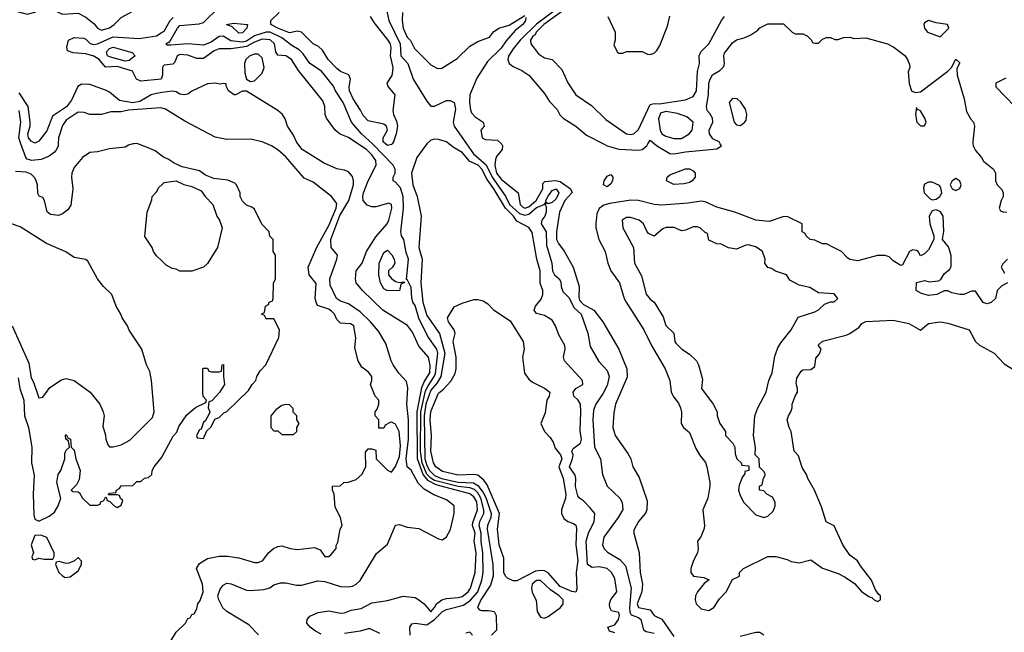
# Model space of a CAD drawing. Header units: inches. Extents: x 1793402 to 1900366, y 320852 to 470679.
# Tile 200 of 256: x 1859272 to 1864298, y 377504 to 380634. Entities that reach past the tile are written whole.
import ezdxf

# ---------------------------------------------------------------- set-up
doc = ezdxf.new("R2010")
doc.units = ezdxf.units.IN
doc.header["$MEASUREMENT"] = 0
for name, color, linetype in [('B8357', 7, 'Continuous'), ('B8358', 7, 'Continuous'), ('B8367', 7, 'Continuous'), ('B8368', 7, 'Continuous')]:
    doc.layers.add(name, color=color, linetype=linetype)

msp = doc.modelspace()

# ---------------------------------------------------------------- linework, layer by layer
at = {"layer": 'B8357', "color": 4}
for points, elevation in [([(1859856.6, 380000), (1859850, 379999), (1859827.1, 379992.9), (1859810, 379982), (1859730, 379974), (1859670, 379959), (1859630, 379955.3), (1859592, 379930), (1859550, 379878), (1859538, 379850), (1859536, 379830), (1859542.8, 379770), (1859533.2, 379686.8), (1859517.1, 379662.9), (1859490, 379641.2), (1859470, 379633.2), (1859430, 379639), (1859412.9, 379652.9), (1859399.5, 379710), (1859390, 379725.2), (1859372.3, 379732.3), (1859365.2, 379745.2), (1859363, 379790), (1859356.9, 379810), (1859350, 379825.2), (1859330, 379844), (1859304.5, 379855.5), (1859250, 379858)], 232), ([(1859468.6, 380000), (1859468, 379990), (1859460.7, 379970), (1859450, 379957.2), (1859422.8, 379937.2), (1859381.2, 379918.8), (1859334.2, 379914.2), (1859310, 379922), (1859303.6, 379930), (1859278.2, 380000)], 228), ([(1860000, 379935.9), (1859963.1, 379963.1), (1859936.5, 379976.5), (1859875.2, 380000)], 232), ([(1860000, 379399.5), (1859970, 379428), (1859955.3, 379450), (1859948.7, 379470), (1859910, 379526), (1859922, 379650), (1859947.3, 379712.7), (1859948, 379730), (1859970, 379754), (1859983.1, 379776.9), (1860000, 379792.6)], 232), ([(1859233.4, 379070), (1859318.8, 378878.8), (1859330, 378804.7), (1859342.5, 378782.5), (1859370, 378702), (1859390, 378704.7), (1859425.2, 378754.8), (1859485.6, 378794.4), (1859510, 378801), (1859550, 378790.8), (1859631, 378730), (1859681, 378670), (1859698.8, 378630), (1859702.8, 378610), (1859696.9, 378556.9), (1859710.7, 378510.7), (1859711, 378490), (1859722, 378462), (1859731.3, 378451.3), (1859750, 378451), (1859790, 378461), (1859834.8, 378485.2), (1859950, 378601), (1859958.7, 378630), (1859945.2, 378790), (1859935.5, 378835.5), (1859919, 378870), (1859895.3, 378950), (1859830, 379048), (1859822, 379070), (1859795.3, 379110), (1859788.7, 379130), (1859764, 379170), (1859742, 379230), (1859699, 379270), (1859669, 379310), (1859620.4, 379400.4), (1859610, 379408), (1859550, 379419), (1859507, 379447), (1859409.7, 379489.7), (1859275.2, 379575.2), (1859185.4, 379605.4)], 236), ([(1859263.5, 378803.5), (1859272.7, 378750), (1859294, 378690), (1859297.3, 378610), (1859316.3, 378550), (1859333.4, 378450), (1859332.7, 378370), (1859346.2, 378306.2), (1859340.7, 378210), (1859343.5, 378103.5), (1859350, 378082), (1859370, 378072), (1859423.1, 378096.9), (1859450, 378118), (1859469, 378150), (1859482, 378190), (1859462, 378270), (1859469, 378310), (1859482, 378330), (1859502, 378390), (1859503.1, 378416.9), (1859510, 378434), (1859526, 378450), (1859522, 378482), (1859508, 378490), (1859506, 378510), (1859510, 378514), (1859518, 378498), (1859532, 378490), (1859534, 378450), (1859550, 378434), (1859558, 378390), (1859581, 378330), (1859574.8, 378285.2), (1859562, 378258), (1859534, 378230), (1859543.6, 378223.6), (1859570, 378222), (1859576.9, 378216.9), (1859592, 378190), (1859630, 378154), (1859670, 378154), (1859682, 378158), (1859686, 378170), (1859702, 378178), (1859710, 378194), (1859714, 378194), (1859718, 378178), (1859732.7, 378172.7), (1859754, 378150), (1859770, 378142), (1859790, 378154), (1859798, 378178), (1859787.3, 378187.3), (1859782, 378202), (1859770, 378206), (1859726, 378206), (1859726, 378210), (1859730, 378214), (1859762, 378218), (1859766, 378230), (1859782, 378238), (1859790, 378252), (1859850, 378254), (1859870, 378274), (1859890, 378274), (1859908.4, 378291.6), (1859930, 378294), (1859946, 378310), (1859948, 378330), (1859958, 378350), (1859999.3, 378400.7), (1860000, 378401.9)], 232)]:
    msp.add_lwpolyline(points, dxfattribs=dict(at, elevation=elevation))
at = {"layer": 'B8357', "color": 4, "elevation": 232}
for points in [[(1859380.4, 378000.4), (1859350, 377998), (1859331.3, 377950), (1859342, 377910), (1859334, 377890), (1859338, 377878), (1859350, 377874), (1859370, 377882), (1859396.9, 377876.9), (1859430, 377878), (1859442, 377878), (1859448.4, 377891.6), (1859448.7, 377910), (1859410, 377988)], [(1859570, 377886), (1859551.6, 377868.4), (1859523.6, 377856.4), (1859510, 377855.3), (1859474, 377866), (1859458, 377862), (1859454, 377850), (1859472, 377810), (1859490, 377792), (1859504.7, 377784.7), (1859530, 377786.8), (1859570, 377818), (1859588, 377850), (1859587.3, 377867.3)]]:
    msp.add_lwpolyline(points, close=True, dxfattribs=at)
at = {"layer": 'B8358', "color": 4}
for points, elevation in [([(1859150, 380704.9), (1859310, 380662), (1859350, 380671.8), (1859390, 380691.4), (1859410, 380693.4), (1859430.6, 380690), (1859490, 380661.3), (1859570, 380666.3), (1859610, 380647.4), (1859652, 380612), (1859670, 380590.4), (1859690, 380580.3), (1859730, 380592.6), (1859755.1, 380610), (1859790, 380644.9), (1859850, 380678), (1859978, 380722), (1860000, 380739.7)], 224), ([(1860000, 380345.3), (1859994.4, 380330), (1859890, 380319), (1859868, 380330), (1859848.7, 380370), (1859770, 380394.8), (1859710, 380392), (1859677.4, 380430), (1859650, 380447.8), (1859610, 380459.5), (1859544.5, 380464.5), (1859515.3, 380475.3), (1859513.2, 380493.2), (1859520.9, 380530), (1859550, 380543.1), (1859599.3, 380539.3), (1859610, 380534.9), (1859631.5, 380511.5), (1859650, 380507), (1859670, 380511), (1859750, 380545.8), (1859882.3, 380537.7), (1859970, 380551.7), (1860000, 380569.8)], 216), ([(1860000, 380261.5), (1859970, 380257.2), (1859942.8, 380250), (1859884.9, 380215.1), (1859850, 380208.3), (1859781.7, 380221.7), (1859730, 380263.5), (1859710, 380274), (1859630, 380302.3), (1859590, 380304.4), (1859568.1, 380291.9), (1859536.8, 380223.2), (1859511.8, 380188.2), (1859439.3, 380140.7), (1859410, 380066.6), (1859370, 380013.2), (1859350, 380002.7), (1859330, 380014), (1859316.9, 380030), (1859313.3, 380050), (1859325.1, 380090), (1859325.7, 380110), (1859314.7, 380190), (1859270, 380259.5)], 224), ([(1860000, 380181), (1859990, 380183.7), (1859828.1, 380171.9), (1859790, 380163.7), (1859736.9, 380163.1), (1859688.9, 380148.9), (1859630, 380148.7), (1859600.4, 380160.4), (1859570, 380162), (1859510, 380121.2), (1859490, 380094), (1859470.4, 380030), (1859468.6, 380000)], 228), ([(1859278.2, 380000), (1859267.3, 380030), (1859277.3, 380110), (1859270, 380169)], 228), ([(1859875.2, 380000), (1859870, 380002), (1859856.6, 380000)], 232)]:
    msp.add_lwpolyline(points, dxfattribs=dict(at, elevation=elevation))
at = {"layer": 'B8358', "color": 4, "elevation": 212}
msp.add_lwpolyline([(1859810, 380422), (1859730, 380444), (1859720.7, 380450), (1859715.1, 380470), (1859730, 380487.3), (1859750, 380494), (1859845.5, 380465.5), (1859861, 380450), (1859830, 380425.1)], close=True, dxfattribs=at)
at = {"layer": 'B8367', "color": 4}
for points, elevation in [([(1860010, 377404.7), (1860070, 377504.7), (1860118, 377550), (1860130, 377574), (1860142, 377578), (1860150, 377594), (1860162, 377598), (1860176.4, 377623.6), (1860182, 377650), (1860192.9, 377667.1), (1860209.1, 377710.9), (1860205.2, 377750), (1860175.3, 377830), (1860190, 377856), (1860230, 377880.7), (1860290, 377893.4), (1860332.8, 377892.8), (1860390, 377884.9), (1860470, 377860.7), (1860490, 377860.7), (1860513.2, 377870), (1860542.7, 377910), (1860567.6, 377932.4), (1860590, 377943), (1860610, 377945.5), (1860652.3, 377932.3), (1860690, 377926.4), (1860777.1, 377937.1), (1860804.9, 377924.9), (1860830, 377892), (1860850, 377892), (1860860.4, 377899.6), (1860887.3, 377932.7), (1860887.3, 377947.3), (1860896.4, 377963.6), (1860908, 378030), (1860918, 378050), (1860908.7, 378090), (1860883.1, 378143.1), (1860878, 378210), (1860868, 378230), (1860868, 378250), (1860907.3, 378252.7), (1860926, 378270), (1860948.4, 378271.6), (1860990, 378284.7), (1861018, 378310), (1861038, 378350), (1861036.4, 378423.6), (1861050, 378442), (1861070, 378442), (1861090, 378434), (1861092, 378390), (1861150, 378332), (1861170, 378322), (1861190, 378351), (1861210, 378402.8), (1861216, 378456), (1861208.7, 378530), (1861190, 378568), (1861170, 378578), (1861163.6, 378576.4), (1861138, 378562), (1861130, 378546), (1861106, 378546), (1861106, 378590), (1861086, 378610), (1861086, 378630), (1861096.4, 378643.6), (1861106, 378670), (1861106, 378690), (1861086, 378710), (1861062, 378770), (1861068.7, 378790), (1861068.7, 378810), (1861052.9, 378832.9), (1861018, 378858), (1860999, 378890), (1860983.1, 378956.9), (1860987.3, 379007.3), (1860978, 379070), (1860960.4, 379080.4), (1860910, 379084), (1860890, 379102), (1860879.3, 379130), (1860864.4, 379144.4), (1860850, 379155.1), (1860792.9, 379172.9), (1860785.2, 379190), (1860780.9, 379210), (1860785.2, 379285.2), (1860749.4, 379329.4), (1860743.7, 379370), (1860788.9, 379471.1), (1860850, 379581.6), (1860886.6, 379670), (1860890, 379695.3), (1860864, 379730), (1860770, 379804), (1860724.8, 379824.8), (1860630, 379933.2), (1860590, 379968.7), (1860558, 379990), (1860533, 380000)], 228), ([(1860490.8, 377490.8), (1860441.7, 377541.7), (1860329.4, 377610), (1860309.7, 377629.7), (1860287.8, 377670), (1860284.2, 377690), (1860296.1, 377723.9), (1860310, 377744), (1860330, 377754.9), (1860352.1, 377752.1), (1860430, 377719.3), (1860450, 377717.1), (1860518, 377722), (1860549.5, 377730.5), (1860570, 377746.8), (1860603.2, 377756.8), (1860630, 377757.3), (1860684.9, 377744.9), (1860710, 377744), (1860793.6, 377766.4), (1860830, 377764), (1860910, 377738.4), (1860950, 377736.4), (1860970, 377740.4), (1860990, 377750.5), (1861010, 377768), (1861093.3, 377906.7), (1861150, 377953.4), (1861190, 378050.6), (1861210, 378054.4), (1861250, 378040.5), (1861310, 378033.4), (1861410, 377980.7), (1861430, 377976), (1861450, 377991.3), (1861471.3, 378028.7), (1861489.6, 378110), (1861489.5, 378150), (1861450, 378180.4), (1861385.6, 378205.6), (1861335.9, 378235.9), (1861305.1, 378265.1), (1861270, 378331.6), (1861249.6, 378350), (1861245, 378390), (1861257, 378490), (1861256, 378590), (1861248.7, 378670), (1861252.4, 378752.4), (1861246, 378786), (1861207.2, 378827.2), (1861178.7, 378870), (1861167.8, 378890), (1861140.1, 378980.1), (1861102.7, 379042.7), (1861062.9, 379090), (1861010, 379141.3), (1860950, 379181.3), (1860910, 379195.4), (1860889.8, 379209.8), (1860856.6, 379276.6), (1860854.8, 379310), (1860891.1, 379410), (1860893.6, 379430), (1860861.2, 379470), (1860860.5, 379510), (1860906.9, 379633.1), (1860951.2, 379710), (1860975.6, 379790), (1860976.3, 379810), (1860970, 379832.7), (1860950, 379856.2), (1860930, 379865.6), (1860890, 379871.5), (1860823.1, 379903.1), (1860713.2, 379970), (1860691.7, 380000)], 224), ([(1860810, 377494), (1860782, 377510), (1860755.1, 377530), (1860738, 377550), (1860739.5, 377570), (1860753, 377587), (1860795.2, 377604.8), (1860850, 377613.7), (1860910, 377602), (1860930, 377602.8), (1860963.5, 377616.5), (1861014.9, 377625.1), (1861070, 377654), (1861150, 377665.5), (1861230, 377687.7), (1861290, 377681.6), (1861310, 377670.4), (1861337.3, 377650), (1861370, 377608.5), (1861390, 377631), (1861399.5, 377650), (1861426, 377670), (1861450, 377676.9), (1861510, 377681.1), (1861530, 377687.6), (1861561.6, 377710), (1861573.5, 377730), (1861596.5, 377810), (1861601.2, 377910), (1861592.3, 377970), (1861597.3, 378010), (1861584, 378050), (1861584.2, 378064.2), (1861608.9, 378130), (1861605.5, 378170), (1861590, 378195.6), (1861570, 378211.4), (1861397.1, 378257.1), (1861358.2, 378278.2), (1861330.6, 378310.6), (1861302.9, 378390), (1861301.5, 378630), (1861325.3, 378754.7), (1861336.8, 378783.2), (1861365.6, 378830), (1861367.4, 378867.4), (1861358.4, 378910), (1861310, 378966), (1861276.8, 379036.8), (1861251.1, 379071.1), (1861125.1, 379150), (1861021.3, 379250), (1860989.4, 379290), (1860986, 379310), (1860989.4, 379350), (1861019.5, 379390), (1861041.7, 379450), (1861090, 379524.9), (1861147.6, 379590), (1861156.9, 379610), (1861171.6, 379670), (1861169.3, 379689.3), (1861156.2, 379696.2), (1861090, 379678), (1861070, 379677.2), (1861046.3, 379686.3), (1861026, 379710), (1861023, 379730), (1861026.6, 379750), (1861050, 379810.3), (1861092, 379890), (1861090, 379914.5), (1861070, 379943.6), (1861042.9, 379970), (1860997.8, 380000)], 216), ([(1861264.5, 377490), (1861262.7, 377530), (1861272.9, 377547.1), (1861290, 377550.7), (1861350, 377542.6), (1861390, 377569.1), (1861430, 377610.3), (1861450, 377620.3), (1861537.2, 377642.8), (1861572.5, 377667.5), (1861610.8, 377710), (1861631.1, 377770), (1861637.3, 377810), (1861636.8, 377910), (1861627.3, 377967.3), (1861627.7, 378010), (1861617.7, 378050), (1861620.3, 378070), (1861640.8, 378110), (1861641, 378130), (1861625.2, 378190), (1861610, 378215.8), (1861592.7, 378232.7), (1861570, 378242), (1861510, 378249.3), (1861390, 378279.9), (1861370, 378291.2), (1861350, 378311.6), (1861325.6, 378370), (1861317.7, 378430), (1861319, 378630), (1861343.2, 378736.8), (1861356.2, 378763.8), (1861388.3, 378810), (1861393.6, 378826.4), (1861406.8, 378930), (1861400.9, 378950), (1861355.9, 379015.9), (1861308.9, 379108.9), (1861290, 379173.2), (1861279.5, 379190), (1861273.1, 379213.1), (1861270, 379266), (1861250, 379306), (1861246, 379306), (1861256.2, 379410), (1861244.7, 379444.7), (1861233.6, 379510), (1861220.9, 379530), (1861217, 379550), (1861231.3, 379670), (1861228.5, 379730), (1861215.5, 379775.5), (1861190, 379804), (1861178, 379810), (1861178, 379830), (1861188, 379850), (1861188, 379870), (1861178, 379890), (1861076.2, 379996.2), (1861072, 380000)], 212), ([(1861172.6, 380000), (1861170, 379996.2), (1861150, 379991.8), (1861140, 380000)], 208), ([(1861350.9, 380000), (1861350, 379999.1), (1861299.7, 379930), (1861271.2, 379850), (1861278, 379790), (1861301.3, 379730), (1861320.5, 379630), (1861309.7, 379470), (1861325.6, 379410), (1861319.7, 379290), (1861329.8, 379190), (1861350, 379122), (1861414.7, 379030), (1861441.6, 378930), (1861420.8, 378810), (1861402.2, 378777.8), (1861370, 378741.5), (1861344.5, 378670), (1861336, 378610), (1861340.7, 378390), (1861350, 378356.3), (1861363.7, 378330), (1861390, 378304.3), (1861424.5, 378290), (1861510, 378271.3), (1861587.9, 378267.9), (1861610, 378254), (1861638.2, 378218.2), (1861651.9, 378192), (1861678.9, 378110), (1861677.2, 378090), (1861659.2, 378050), (1861657.6, 378030), (1861687.3, 377850), (1861688.4, 377790), (1861675.1, 377745), (1861625.1, 377670), (1861609.5, 377630), (1861618.6, 377618.6), (1861630, 377614.5), (1861664.9, 377615.1), (1861694, 377610), (1861704.5, 377590), (1861705.1, 377514.9), (1861680.9, 377490)], 208), ([(1862310, 377500.7), (1862282, 377510), (1862274, 377530), (1862310, 377541.2), (1862327.7, 377570), (1862334, 377590), (1862330, 377604.7), (1862293.2, 377613.2), (1862283.8, 377630), (1862282, 377650), (1862289.1, 377670.9), (1862319.3, 377710), (1862310, 377778), (1862293.4, 377810), (1862270.2, 377830.2), (1862230, 377837.6), (1862194.8, 377834.8), (1862170.7, 377850.7), (1862162.6, 377970), (1862175.3, 378010), (1862204.9, 378070), (1862207.7, 378110), (1862182.3, 378142.3), (1862150, 378175.5), (1862128.9, 378188.9), (1862120.9, 378200.9), (1862109, 378249), (1862110.4, 378290), (1862106.5, 378306.5), (1862077.6, 378350), (1862094, 378390), (1862096.4, 378410), (1862090.7, 378430), (1862096.8, 378443.2), (1862134, 378470), (1862139.3, 378490), (1862132.5, 378532.5), (1862137, 378630), (1862134.4, 378670), (1862122, 378690), (1862100.4, 378710), (1862097.6, 378730), (1862110, 378749.4), (1862146.8, 378770), (1862144.9, 378790), (1862053, 378890), (1862048, 378912), (1862056.3, 378950), (1862054, 378970), (1862023.4, 379023.4), (1862007.3, 379070), (1861990, 379098), (1861950, 379122), (1861910, 379132), (1861898, 379150), (1861904.7, 379170), (1861934.4, 379205.6), (1861942.8, 379230), (1861942.8, 379250), (1861928.4, 379288.4), (1861928.7, 379350), (1861911.8, 379410), (1861887.1, 379547.1), (1861870, 379572.7), (1861810, 379603.8), (1861792.6, 379630), (1861751.1, 379671.1), (1861692.8, 379770), (1861658, 379818), (1861631.1, 379870), (1861611.4, 379890), (1861570.1, 379910.1), (1861530, 379955.8), (1861490, 379978.7), (1861463.2, 380000)], 208), ([(1861552.3, 380000), (1861588.1, 379948.1), (1861652.7, 379892.7), (1861683, 379830), (1861752.3, 379732.3), (1861771.3, 379690), (1861823.8, 379643.8), (1861850, 379634.5), (1861870, 379640.2), (1861910, 379675), (1861949.7, 379690.4), (1861959.3, 379700.7), (1861958, 379710), (1861970, 379733), (1861990, 379760.4), (1862010, 379770.3), (1862023.8, 379750), (1862010, 379719.3), (1861990, 379699.5), (1861970, 379693.2), (1861962, 379698), (1861954, 379690), (1861959.1, 379679.1), (1861959.5, 379650), (1861952.4, 379630), (1861937.6, 379610), (1861934.4, 379590), (1861958.9, 379550), (1861961.5, 379481.5), (1861988.2, 379390), (1861992.2, 379350), (1862002.4, 379330), (1862025.5, 379310), (1862034.4, 379294.4), (1862035.8, 379270), (1862044.8, 379244.8), (1862074.5, 379214.5), (1862101.8, 379161.8), (1862138, 379130), (1862171.9, 379031.9), (1862183.4, 378963.4), (1862227.3, 378887.3), (1862270, 378841), (1862280.4, 378810), (1862270, 378765.2), (1862250, 378726), (1862212.7, 378670), (1862201.1, 378638.9), (1862197.6, 378590), (1862206.7, 378450), (1862236.3, 378390), (1862246.8, 378310), (1862271.3, 378250), (1862336, 378190), (1862347.1, 378167.1), (1862350.7, 378130.7), (1862327.3, 378090), (1862254, 377990), (1862247.3, 377950), (1862256, 377930), (1862272.8, 377912.8), (1862335.6, 377875.6), (1862363.6, 377843.6), (1862393.1, 377730), (1862385.2, 377630), (1862386.5, 377606.5), (1862392.6, 377592.6), (1862430, 377580.3), (1862443.1, 377570), (1862456.4, 377516.4), (1862468.8, 377508.8), (1862510, 377499.5)], 212), ([(1861731, 380000), (1861736, 379990), (1861734.8, 379970), (1861705.1, 379934.9), (1861701.2, 379918.8), (1861698, 379890), (1861705.4, 379850), (1861730, 379819.6), (1861816.3, 379750), (1861825.7, 379690), (1861838.2, 379678.2), (1861850, 379670.3), (1861870, 379678.2), (1861908.7, 379710), (1861943, 379770), (1861942.7, 379797.3), (1861952.3, 379807.7), (1862007.3, 379812.8), (1862030, 379806.7), (1862083.7, 379770), (1862091.5, 379751.5), (1862053.8, 379710), (1862027.6, 379650), (1862012.2, 379550), (1862012.7, 379510), (1862021.6, 379490), (1862051.5, 379451.6), (1862097.1, 379370), (1862128, 379270), (1862125.8, 379214.2), (1862130, 379200.5), (1862150, 379179.1), (1862202, 379150), (1862248, 379090), (1862330.4, 378950), (1862370.3, 378850.4), (1862372, 378808), (1862313.4, 378670), (1862304.9, 378624.9), (1862298.8, 378550), (1862310.8, 378510), (1862376.7, 378416.7), (1862390.8, 378390), (1862401, 378350), (1862434.4, 378294.4), (1862474.9, 378174.9), (1862473, 378130), (1862466.7, 378113.3), (1862430.7, 378070), (1862406.4, 378026.4), (1862406, 378010), (1862434, 377910), (1862438.4, 377810), (1862450.4, 377750), (1862447.2, 377710), (1862424.2, 377650), (1862430, 377630.7), (1862490, 377618.8), (1862510.4, 377590.4), (1862550.3, 377570.3), (1862610, 377482)], 216), ([(1862251.2, 380000), (1862270.8, 379990), (1862330, 379971.8), (1862430, 379967.2), (1862449.7, 379970.3), (1862472.7, 379990), (1862478.7, 380000)], 224), ([(1862512.3, 380000), (1862527.3, 379987.3), (1862590.2, 379950.2), (1862610, 379948), (1862670, 379958.8), (1862830, 379974.8), (1862854, 379990), (1862848, 380000)], 224), ([(1864137.7, 380000), (1864139.1, 379990), (1864150, 379964.7), (1864182, 379930), (1864191.6, 379911.6), (1864242, 379870), (1864252, 379850), (1864252, 379810), (1864262, 379790), (1864285.4, 379765.4), (1864291.3, 379750), (1864291, 379730), (1864281, 379710), (1864271.3, 379670), (1864278, 379658), (1864290, 379651.3), (1864310, 379651)], 224), ([(1860000, 378401.9), (1860054.6, 378505.4), (1860073.6, 378526.4), (1860084.7, 378555.3), (1860124.7, 378615.3), (1860170, 378652), (1860222, 378678), (1860226, 378690), (1860208.4, 378708.4), (1860206, 378730), (1860206, 378850), (1860210, 378854), (1860230, 378854), (1860238, 378838), (1860250, 378834), (1860290, 378834), (1860302, 378838), (1860306, 378870), (1860312.7, 378872.7), (1860312, 378810), (1860318, 378770), (1860291.1, 378728.9), (1860252.7, 378687.3), (1860238, 378682), (1860234, 378650), (1860242, 378630), (1860239.6, 378620.4), (1860218, 378582), (1860210, 378578), (1860198, 378542), (1860190, 378538), (1860174, 378510), (1860178, 378498), (1860210, 378494), (1860227.3, 378532.7), (1860250, 378554), (1860267.3, 378592.7), (1860290, 378602), (1860314, 378626), (1860330, 378632), (1860440.4, 378739.6), (1860458, 378770), (1860478, 378790), (1860482, 378810), (1860500.2, 378839.8), (1860528, 378870), (1860595.3, 379010), (1860598, 379050), (1860570, 379106), (1860530, 379106), (1860522, 379122), (1860506, 379130), (1860522, 379138), (1860526, 379170), (1860542, 379178), (1860546, 379190), (1860562, 379198), (1860566, 379210), (1860567.3, 379287.3), (1860578, 379310), (1860578, 379430), (1860566, 379450), (1860566, 379510), (1860548.4, 379528.4), (1860546, 379550), (1860508.4, 379588.4), (1860470, 379666), (1860456.4, 379676.4), (1860430, 379686), (1860410, 379706), (1860398, 379730), (1860398, 379750), (1860378, 379790), (1860370, 379798), (1860334.6, 379814.6), (1860263.1, 379823.1), (1860220.2, 379840.2), (1860190, 379862), (1860101.2, 379881.2), (1860060.2, 379900.2), (1860030, 379922), (1860009.1, 379929.1), (1860000, 379935.9)], 232), ([(1860000, 379792.6), (1860010, 379802), (1860071.1, 379811.1), (1860110, 379791.3), (1860150, 379781), (1860198.8, 379758.8), (1860218, 379730), (1860258, 379690), (1860278, 379630), (1860291.3, 379610), (1860304.7, 379570), (1860282, 379470), (1860230, 379388), (1860210, 379368.7), (1860150, 379348.7), (1860090, 379348.7), (1860070, 379359), (1860050, 379362), (1860020.2, 379380.2), (1860000, 379399.5)], 232), ([(1864314, 379290), (1864285.4, 379274.6), (1864262, 379250), (1864252, 379210), (1864230, 379188.7), (1864210, 379182), (1864190, 379188.7), (1864150, 379246), (1864130, 379246), (1864090.9, 379229.1), (1864070, 379229), (1864030, 379238), (1864010, 379248), (1863990, 379248), (1863954, 379230), (1863910, 379224), (1863874.6, 379234.6), (1863848, 379250), (1863848.7, 379291.3), (1863890, 379301), (1863913.7, 379293.7), (1863961.2, 379298.8), (1863973.6, 379306.4), (1863990, 379334.8), (1864020.2, 379359.8), (1864026.6, 379373.4), (1864026.6, 379426.6), (1864018.6, 379458.6), (1864012.7, 379472.7), (1863982, 379510), (1863988.9, 379551.1), (1863986, 379630), (1863972.3, 379652.3), (1863950, 379662), (1863930, 379658), (1863914, 379630), (1863917.3, 379590), (1863938, 379530), (1863938, 379510), (1863910, 379458), (1863890, 379438), (1863870, 379428), (1863858, 379450), (1863850, 379455.3), (1863830, 379458), (1863814, 379450), (1863778, 379382), (1863770, 379378), (1863730, 379402), (1863710, 379422), (1863690, 379428.7), (1863650, 379428.7), (1863550, 379402), (1863510, 379408), (1863496.4, 379416.4), (1863466, 379450), (1863428.9, 379468.9), (1863390, 379488), (1863370, 379488.7), (1863330, 379508), (1863306, 379510), (1863286, 379530), (1863282, 379542), (1863266, 379550), (1863266, 379590), (1863190, 379628), (1863167.3, 379627.3), (1863096.8, 379603.2), (1863030, 379609.4), (1862922, 379650), (1862830, 379675.6), (1862770, 379702.9), (1862750, 379707.3), (1862683.8, 379696.2), (1862550, 379686.6), (1862510, 379689.4), (1862430, 379709.6), (1862392, 379712), (1862284.9, 379695), (1862254.4, 379685.6), (1862230.5, 379669.5), (1862218.5, 379641.5), (1862213, 379590), (1862213, 379570), (1862228.2, 379510), (1862260.7, 379450), (1862274, 379390), (1862290, 379351.3), (1862333.4, 379290), (1862357.3, 379210), (1862367.3, 379190), (1862457.3, 379050), (1862496.3, 378970), (1862566.8, 378850), (1862591, 378790), (1862597.3, 378730), (1862610, 378706), (1862634.9, 378674.9), (1862644.9, 378650), (1862650.6, 378629.4), (1862647.7, 378570), (1862661, 378550), (1862690, 378524.7), (1862723.4, 378443.4), (1862742, 378410), (1862772, 378372), (1862779.3, 378350), (1862794.9, 378270), (1862794.9, 378250), (1862783.8, 378190), (1862759.1, 378130), (1862768.2, 378050), (1862766.2, 378033.8), (1862748.1, 377991.9), (1862731.3, 377970), (1862734.8, 377930), (1862730.8, 377910), (1862711, 377870), (1862698, 377830), (1862698, 377810), (1862711.1, 377791.1), (1862763.6, 377783.6), (1862791.3, 377771.3), (1862766, 377754), (1862730.8, 377710), (1862720.7, 377690), (1862719.1, 377670), (1862725.5, 377650), (1862750, 377624), (1862790, 377616), (1862815.3, 377630), (1862844.5, 377675.5), (1862877.2, 377710), (1862910, 377774), (1862946, 377790), (1862946, 377810), (1862966, 377830), (1863090, 377891.3), (1863131.1, 377891.1), (1863190, 377876), (1863210, 377866), (1863250, 377858.8), (1863310, 377874.8), (1863370, 377830.8), (1863450, 377804), (1863485.8, 377785.8), (1863532.7, 377752.7), (1863570, 377711.3), (1863610, 377684.7), (1863622, 377682), (1863634, 377670), (1863650, 377662), (1863666, 377670), (1863666, 377690), (1863656.4, 377696.4), (1863640.2, 377720.2), (1863619, 377770), (1863563.2, 377843.2), (1863549.1, 377869.1), (1863510, 377898), (1863474, 377950), (1863428.4, 378048.4), (1863389, 378069), (1863364.7, 378144.7), (1863329, 378230), (1863295.3, 378290), (1863288.7, 378310), (1863265.6, 378345.6), (1863246.3, 378406.3), (1863225.2, 378430), (1863209.3, 378529.3), (1863199, 378550), (1863189, 378590), (1863195.3, 378610), (1863208.7, 378630), (1863215.3, 378650), (1863215.3, 378670), (1863229.3, 378710.7), (1863242, 378730), (1863242, 378750), (1863234.6, 378774.6), (1863238, 378802), (1863261.2, 378838.8), (1863270, 378844.7), (1863310, 378846.8), (1863330, 378862), (1863335.3, 378904.7), (1863353.6, 378926.4), (1863362, 378950), (1863349, 378969), (1863350, 378972), (1863370, 378990.8), (1863490, 379022), (1863510, 379031.3), (1863556.5, 379063.5), (1863570, 379082), (1863590, 379091), (1863730, 379098), (1863810, 379081), (1863870, 379047.3), (1863910, 379081), (1863970, 379090.8), (1864010, 379084), (1864118, 379050), (1864151, 378990), (1864170.5, 378970.5), (1864246, 378930), (1864296.3, 378876.3), (1864371, 378830)], 224), ([(1864314, 379410), (1864290, 379386), (1864282, 379370), (1864298, 379338)], 224), ([(1861110, 377497), (1861060.9, 377520.9), (1861050, 377522), (1861010.2, 377509.8), (1860930, 377497.4)], 216), ([(1861582.7, 377490), (1861570, 377505.2), (1861550, 377499.3)], 212), ([(1862950, 377484.4), (1863030, 377505.3), (1863050, 377504.4), (1863070, 377490.7)], 216)]:
    msp.add_lwpolyline(points, dxfattribs=dict(at, elevation=elevation))
for points, elevation in [([(1862270, 379780.5), (1862252.7, 379790), (1862255.6, 379810), (1862270, 379834), (1862290, 379842.8), (1862299.1, 379830), (1862297.4, 379810), (1862290, 379795.1)], 216), ([(1862610, 379792.4), (1862574, 379810), (1862577, 379830), (1862590, 379840.4), (1862670, 379872.6), (1862691.3, 379871.3), (1862710, 379862), (1862719.3, 379850), (1862720.5, 379830), (1862704.9, 379810), (1862690, 379802), (1862664.4, 379795.6)], 216), ([(1863930, 379804.5), (1863910, 379803.7), (1863890, 379794), (1863884.9, 379775.1), (1863888.4, 379748.4), (1863919.1, 379719.1), (1863930, 379714), (1863950, 379716), (1863969.3, 379730.7), (1863979, 379750), (1863974, 379774), (1863966.3, 379786.3)], 224), ([(1864050, 379822), (1864032, 379810), (1864022, 379790), (1864032, 379770), (1864050, 379761), (1864070, 379772), (1864077.2, 379790), (1864070, 379808)], 224), ([(1862390, 379624), (1862370, 379624), (1862346.8, 379610), (1862351, 379570), (1862404.7, 379470), (1862410.8, 379390), (1862445.2, 379325.2), (1862470, 379231.3), (1862490, 379206), (1862511.3, 379190), (1862556.3, 379116.3), (1862570, 379072), (1862610, 379032), (1862616, 378990), (1862621.4, 378981.4), (1862650.9, 378950.9), (1862690, 378924.7), (1862726, 378890), (1862736, 378870), (1862756.9, 378796.9), (1862751.3, 378750), (1862811.3, 378670), (1862831.3, 378630), (1862831.3, 378610), (1862846, 378570), (1862874, 378530), (1862874, 378510), (1862912, 378470), (1862922, 378450), (1862923.6, 378416.4), (1862932, 378390), (1862954, 378370), (1862958, 378358), (1862990, 378354), (1862994, 378350), (1862994, 378330), (1862974, 378326), (1862974, 378314), (1862961, 378299), (1862944, 378256), (1862941, 378230), (1862950, 378202), (1862967.3, 378167.3), (1863030, 378104.7), (1863070, 378091), (1863090, 378098), (1863118, 378122), (1863128.7, 378150), (1863128.4, 378168.4), (1863114.6, 378194.6), (1863086, 378210), (1863070, 378226), (1863048, 378230), (1863048, 378250), (1863062, 378258), (1863068, 378292), (1863078, 378310), (1863070, 378326), (1863047.3, 378347.3), (1863046, 378390), (1863026, 378410), (1863028, 378450), (1863018, 378510), (1863024, 378610), (1863039, 378650), (1863082.7, 378730), (1863095.1, 378790), (1863112.3, 378830), (1863126, 378914), (1863142, 378958), (1863156.5, 378983.5), (1863209, 379050), (1863245.2, 379114.8), (1863330, 379141), (1863349.3, 379150.7), (1863380.2, 379179.8), (1863410, 379192), (1863430, 379192), (1863448, 379210), (1863430, 379233.2), (1863350, 379238), (1863304.7, 379264.7), (1863250, 379278), (1863203.1, 379303.1), (1863186, 379330), (1863130, 379348.7), (1863110, 379362), (1863090, 379368), (1863075.3, 379390), (1863077.2, 379410), (1863063.7, 379450), (1863030, 379473.3), (1862990, 379483.6), (1862977.5, 379482.5), (1862930, 379462), (1862890, 379468.7), (1862852.7, 379487.3), (1862830, 379488), (1862790, 379508), (1862782, 379542), (1862770, 379546), (1862746, 379570), (1862730, 379575.3), (1862710, 379575.3), (1862670, 379558), (1862650, 379555.3), (1862611.7, 379571.7), (1862570, 379572), (1862554.2, 379565.8), (1862510, 379528), (1862482, 379542), (1862472.7, 379552.7), (1862456, 379590), (1862434, 379610)], 228), ([(1861210, 379291.3), (1861234, 379294), (1861234, 379290), (1861218, 379282), (1861210, 379248), (1861146, 379250), (1861130, 379258), (1861114, 379290), (1861106, 379330), (1861107, 379390), (1861130, 379444.7), (1861150, 379456), (1861172.3, 379432.3), (1861184, 379410), (1861186.8, 379390), (1861174.8, 379370), (1861154.8, 379350), (1861154.8, 379330), (1861170, 379311), (1861190, 379296)], 212), ([(1862110, 377709.2), (1862090, 377711.8), (1862030, 377738.3), (1861970, 377807.8), (1861950, 377818), (1861930, 377820.3), (1861904.6, 377815.4), (1861810, 377766), (1861790, 377766), (1861761.1, 377781.1), (1861751.1, 377791.1), (1861743.5, 377810), (1861743.3, 377883.3), (1861718.9, 377950), (1861711.6, 378031.6), (1861721, 378110), (1861657.4, 378257.4), (1861641.7, 378281.7), (1861610, 378306), (1861589.7, 378309.7), (1861510, 378307.2), (1861430, 378325.4), (1861396, 378350), (1861384.2, 378370), (1861369.8, 378430), (1861374.5, 378510), (1861366.4, 378590), (1861370, 378632), (1861410, 378726), (1861434.7, 378745.3), (1861473.4, 378786.6), (1861494, 378826), (1861499.7, 378850), (1861499.5, 378910), (1861485.1, 378990), (1861494.5, 379030), (1861489.4, 379050), (1861460.9, 379090), (1861456, 379110), (1861490, 379166), (1861530, 379186), (1861590, 379204.7), (1861610, 379204.7), (1861636.9, 379196.9), (1861662, 379182), (1861690, 379152), (1861775.9, 379095.9), (1861841, 378990), (1861846.8, 378950), (1861838.8, 378910), (1861847.9, 378827.9), (1861870, 378798), (1861890, 378782), (1861950, 378751.3), (1861978, 378730), (1861974, 378710), (1861962.8, 378690), (1861954, 378626), (1861931.3, 378570), (1861951.3, 378530), (1861979.8, 378499.8), (1861995.5, 378475.5), (1862005.3, 378445.3), (1862032.7, 378410), (1862038.4, 378390), (1862024.2, 378350), (1862046, 378290), (1862059.5, 378210), (1862058, 378190), (1862037.4, 378130), (1862038, 378110), (1862050, 378084.9), (1862070, 378070.4), (1862099.3, 378059.3), (1862110.4, 378050.4), (1862114.6, 378034.6), (1862111.4, 377950), (1862120.7, 377870), (1862112.3, 377810), (1862116.1, 377723.9)], 204), ([(1860630, 378668), (1860610, 378662), (1860579.6, 378640.4), (1860554, 378610), (1860554, 378550), (1860570, 378534), (1860590, 378534), (1860610, 378514), (1860670, 378514), (1860686, 378530), (1860686, 378550), (1860698, 378570), (1860686, 378590), (1860686, 378610), (1860668.4, 378628.4), (1860667.3, 378647.3), (1860650, 378666)], 232), ([(1861930, 377769.3), (1861910, 377769.2), (1861888, 377750), (1861884, 377730), (1861887.5, 377707.5), (1861907.5, 377667.5), (1861913, 377610), (1861930, 377580.7), (1861950, 377575.5), (1861970, 377584.4), (1862033.2, 377630), (1862045.2, 377650), (1862046, 377670), (1862026, 377690), (1861980.6, 377720.6)], 208)]:
    msp.add_lwpolyline(points, close=True, dxfattribs=dict(at, elevation=elevation))
at = {"layer": 'B8368', "color": 4}
for points, elevation in [([(1861130.8, 380750), (1861155.5, 380630), (1861213.8, 380510), (1861217, 380450), (1861253, 380410), (1861280.5, 380330), (1861350, 380218), (1861370, 380192), (1861390, 380192), (1861450, 380221), (1861470, 380221), (1861490, 380211.3), (1861497.1, 380177.1), (1861484.6, 380110), (1861490.3, 380090), (1861552.3, 380000)], 212), ([(1862091.4, 380748.6), (1861909.7, 380610.3), (1861827.3, 380530), (1861790, 380484.7), (1861767.2, 380447.2), (1861763.1, 380430), (1861770.4, 380410.4), (1861790, 380394), (1861834.2, 380374.2), (1861870.8, 380350), (1861950, 380256), (1861975.5, 380215.5), (1862015.2, 380175.2), (1862028.3, 380148.3), (1862046, 380130), (1862111, 380090), (1862164.4, 380044.4), (1862251.2, 380000)], 224), ([(1862122.5, 380737.5), (1861946.7, 380610), (1861909, 380570), (1861902.7, 380557.2), (1861890.7, 380550), (1861879.1, 380530), (1861881, 380510), (1861919.8, 380459.8), (1861950, 380438.8), (1861990.6, 380430.6), (1862039.8, 380379.8), (1862070, 380311.3), (1862110.6, 380250.6), (1862190, 380194.8), (1862263.4, 380123.4), (1862370, 380051.3), (1862390, 380047.3), (1862406, 380050), (1862430, 380072), (1862490, 380201), (1862510, 380206), (1862536.5, 380203.5), (1862670, 380224.9), (1862710, 380241.6), (1862726.3, 380270), (1862731.2, 380368.8), (1862742, 380410), (1862739.3, 380450), (1862749.3, 380470), (1862790, 380510.8), (1862854.5, 380630), (1862869.7, 380650.3)], 228), ([(1861072, 380000), (1861016.9, 380050), (1860966, 380110), (1860923.6, 380210), (1860884.5, 380270), (1860874, 380294), (1860812.3, 380370), (1860752.7, 380410), (1860719.1, 380459.1), (1860699, 380479), (1860661.3, 380501.3), (1860610, 380541.6), (1860550, 380569.8), (1860530, 380569.8), (1860470, 380551.6), (1860430, 380523.9), (1860410, 380519.1), (1860350, 380526.2), (1860310, 380549.6), (1860290, 380547.8), (1860250, 380519.6), (1860210, 380503.7), (1860130, 380510.9), (1860042.9, 380502.9), (1860024, 380504), (1860018, 380510), (1860038, 380522), (1860076.9, 380590), (1860090, 380604.4), (1860188.2, 380611.8), (1860210, 380619.3), (1860290, 380697.4)], 212), ([(1860000, 380569.8), (1860010, 380575.8), (1860039.7, 380630), (1860055.4, 380644.6)], 216), ([(1861140, 380000), (1861127.8, 380010), (1861127, 380030), (1861149.6, 380070), (1861143.7, 380090), (1861130, 380100.7), (1861050, 380117), (1861024.6, 380144.6), (1861012.3, 380172.3), (1860973.3, 380230), (1860954.7, 380270), (1860953, 380290), (1860960.5, 380330), (1860952.1, 380352.1), (1860908.9, 380368.9), (1860890, 380383.6), (1860847.3, 380430), (1860817.8, 380477.8), (1860796.5, 380496.5), (1860769.5, 380510), (1860710, 380569.6), (1860690, 380575.6), (1860650, 380566.3), (1860589.5, 380590), (1860554, 380610), (1860553.2, 380630), (1860597, 380670)], 208), ([(1861060.4, 380650), (1861080.2, 380620.2), (1861150.3, 380530), (1861162.4, 380510), (1861166.4, 380490), (1861162.6, 380450), (1861176.5, 380390), (1861175.3, 380370), (1861171.5, 380348.5), (1861145.5, 380310), (1861153.4, 380290), (1861186, 380250), (1861177.1, 380170), (1861179.3, 380150), (1861196, 380116), (1861200.3, 380090), (1861193.1, 380050), (1861179.5, 380010), (1861172.6, 380000)], 208), ([(1861225.7, 380670), (1861223.7, 380630), (1861228.8, 380590), (1861250, 380544), (1861266.9, 380526.9), (1861287, 380487), (1861370, 380404), (1861404.5, 380384.5), (1861426.8, 380386.8), (1861504.4, 380435.6), (1861570, 380498), (1861610, 380522.8), (1861670, 380544.7), (1861690, 380571.3), (1861718, 380590), (1861770, 380606), (1861850, 380656)], 216), ([(1861854.8, 380645.2), (1861853, 380630), (1861840.5, 380610), (1861800.7, 380579.3), (1861754.8, 380525.2), (1861730, 380487.6), (1861660.4, 380419.6), (1861604.8, 380335.2), (1861570.3, 380250), (1861567.2, 380210), (1861572.7, 380172.7), (1861578.5, 380158.5), (1861597.3, 380137.3), (1861638, 380110), (1861642, 380090), (1861626, 380070), (1861632, 380030), (1861650, 380021), (1861710, 380018), (1861730, 380002), (1861731, 380000)], 216), ([(1862274, 380650), (1862310.8, 380570.8), (1862311.3, 380530), (1862305.4, 380505.4), (1862322, 380470), (1862330, 380462), (1862350, 380462), (1862370, 380472), (1862448.4, 380471.6), (1862476.9, 380456.9), (1862490, 380456), (1862510, 380462.8), (1862524.1, 380475.9), (1862538.9, 380501.1), (1862578.6, 380601.4), (1862590, 380652)], 232), ([(1862848, 380000), (1862842, 380010), (1862810, 380025.2), (1862792.3, 380050), (1862792, 380070), (1862809.7, 380110), (1862808, 380130), (1862795.2, 380155.2), (1862780.9, 380170), (1862778, 380190), (1862787.6, 380250), (1862789.6, 380310), (1862796, 380330), (1862807.9, 380352.1), (1862846, 380374), (1862865.2, 380394.8), (1862869.2, 380410), (1862866, 380450), (1862870, 380462), (1862910, 380516), (1862930, 380531), (1862970, 380541), (1863003.1, 380556.9), (1863040.4, 380579.6), (1863050, 380592), (1863090, 380612), (1863170, 380612), (1863214, 380570), (1863230, 380562), (1863270, 380562), (1863291.1, 380551.1), (1863314, 380530), (1863318, 380518), (1863330, 380514), (1863350, 380514), (1863370, 380534), (1863390, 380542), (1863410, 380542), (1863432.7, 380532.7), (1863450, 380532), (1863476.4, 380543.6), (1863510, 380544.7), (1863530, 380538), (1863590, 380541), (1863702, 380510), (1863733.7, 380493.7), (1863770, 380466.8), (1863790, 380450.8), (1863804, 380430), (1863814.4, 380405.6), (1863814.8, 380390), (1863807.1, 380367.1), (1863811.6, 380308.4), (1863824.7, 380270), (1863842, 380262), (1863870, 380266), (1864010, 380371.3), (1864028.7, 380390), (1864050, 380431.3), (1864070, 380414), (1864056, 380384), (1864056.3, 380350), (1864092.4, 380230), (1864104.7, 380164.7), (1864126.2, 380126.2), (1864141, 380110), (1864146, 380090), (1864136.3, 380010), (1864137.7, 380000)], 224), ([(1860997.8, 380000), (1860950, 380031.8), (1860908.5, 380048.5), (1860882.9, 380070), (1860838.4, 380130), (1860831.8, 380150), (1860829.6, 380190), (1860818.6, 380218.6), (1860694.5, 380374.5), (1860659.5, 380430), (1860630, 380449.4), (1860590, 380452.7), (1860579.6, 380470), (1860571.8, 380510), (1860550, 380531), (1860510, 380534.6), (1860470, 380519.8), (1860430, 380497.5), (1860410, 380493), (1860350, 380484.8), (1860290, 380484.4), (1860264.8, 380475.2), (1860210, 380435.3), (1860175.8, 380435.8), (1860130, 380452), (1860090, 380455.6), (1860076, 380450), (1860063.5, 380416.5), (1860053.7, 380406.3), (1860010, 380400.9), (1860004.4, 380395.6), (1860000.5, 380390), (1860001.7, 380350), (1860000, 380345.3)], 216), ([(1864305.4, 380334.6), (1864254, 380310), (1864254, 380290), (1864352, 380190)], 228), ([(1860691.7, 380000), (1860684.5, 380010), (1860670, 380044), (1860639.3, 380090), (1860626.8, 380126.8), (1860613.2, 380150), (1860589, 380170), (1860430, 380268), (1860410, 380268), (1860374, 380250), (1860366, 380250), (1860338, 380270), (1860326, 380294), (1860326, 380306), (1860310, 380308), (1860296, 380304), (1860269.3, 380309.3), (1860230, 380306), (1860150, 380268.3), (1860130, 380254), (1860110.2, 380249.8), (1860090, 380252.7), (1860070, 380265.1), (1860050, 380268.5), (1860000, 380261.5)], 224), ([(1860533, 380000), (1860510, 380009.2), (1860450, 380024), (1860330, 380021.2), (1860270, 380034), (1860115.5, 380115.5), (1860016.6, 380176.6), (1860000, 380181)], 228), ([(1861463.2, 380000), (1861450, 380010.5), (1861410, 380021.3), (1861390, 380023.1), (1861370, 380018.4), (1861350.9, 380000)], 208), ([(1862478.7, 380000), (1862490, 380018.8), (1862512.3, 380000)], 224)]:
    msp.add_lwpolyline(points, dxfattribs=dict(at, elevation=elevation))
for points, elevation in [([(1860390, 380564.5), (1860357.2, 380597.2), (1860328, 380610), (1860363.2, 380616.8), (1860434, 380610), (1860432, 380590), (1860410, 380567)], 208), ([(1863910, 380629), (1863890, 380618), (1863886.8, 380610), (1863891, 380590), (1863906, 380570), (1863970, 380546), (1864015.3, 380590), (1864008.4, 380608.4), (1863950, 380617.2)], 228), ([(1860490, 380458.3), (1860470, 380457.6), (1860446.7, 380450), (1860425.7, 380430), (1860419.5, 380410), (1860422, 380362), (1860430.5, 380330.5), (1860450, 380317.3), (1860470, 380321.6), (1860510, 380361.3), (1860520.7, 380390), (1860510, 380439.5)], 224), ([(1862910, 380232), (1862893.4, 380210), (1862918, 380110), (1862930, 380096.3), (1862950, 380093.4), (1862970, 380106), (1862979.3, 380120.7), (1862984, 380150), (1862976.5, 380176.5), (1862952.3, 380212.3), (1862934, 380230)], 224), ([(1863850, 380186), (1863844, 380150), (1863851.3, 380110), (1863870, 380091.3), (1863890, 380092), (1863899, 380110), (1863892.7, 380130), (1863870, 380168), (1863855.3, 380175.3)], 224), ([(1862570, 380165.2), (1862543.4, 380156.6), (1862533.4, 380126.6), (1862541.3, 380070), (1862550, 380050.8), (1862570, 380038), (1862610, 380026), (1862650, 380026), (1862688.7, 380050), (1862704, 380070), (1862708.7, 380110), (1862677.2, 380137.2), (1862630, 380155.1)], 228)]:
    msp.add_lwpolyline(points, close=True, dxfattribs=dict(at, elevation=elevation))

doc.saveas('drawing.dxf')
